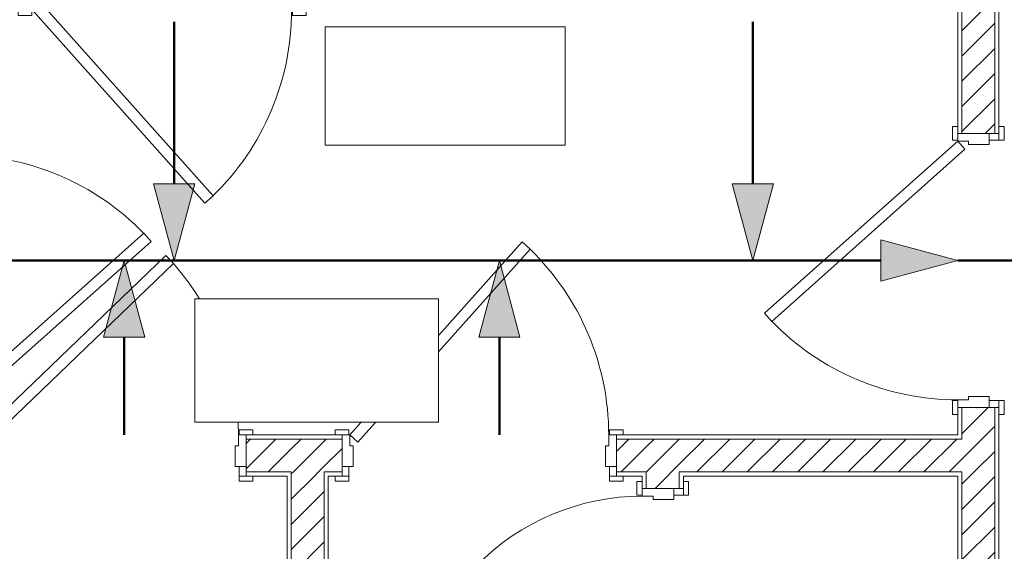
# Model space of a CAD drawing. Extents: x 5465377 to 5465550, y 5925276 to 5925338.
# Tile 17 of 182: x 5465380.93 to 5465384.52, y 5925283.8 to 5925285.74. Entities that reach past the tile are written whole.
import ezdxf

# ---------------------------------------------------------------- set-up
doc = ezdxf.new("R2010")
doc.units = 0
doc.header["$MEASUREMENT"] = 0
doc.header["$XCLIPFRAME"] = 2
doc.linetypes.add('Wipeout_Contour', pattern=[1, 0, -1])
for name, color, linetype in [('___IS WODA ARAMTURA_Nr_pióra__164', 7, 'Continuous'), ('_ARCH_Sciany', 7, 'Continuous'), ('Rysunek_11_31_20_tdc_nowa_norma_pn-en-iso_7010_zastosowanie_33_0', 7, 'Continuous'), ('Rysunek_11_31_21_tdc_nowa_norma_pn-en-iso_7010_zastosowanie_31_0', 7, 'Continuous')]:
    doc.layers.add(name, color=color, linetype=linetype)
for name, color, linetype, lineweight in [('___IS WODA ARAMTURA_Nr_pióra__164_Nr_Pióra__162', 62, 'Continuous', 18), ('___IS WODA ARAMTURA_Nr_pióra__164_Nr_Pióra__163', 62, 'Continuous', 50), ('_ARCH_Sciany_Nr_Pióra__141', 7, 'Continuous', 0), ('_ARCH_Sciany_Nr_Pióra__142', 7, 'Continuous', 18), ('Drzwi ArchiCAD_Nr_Pióra__141', 7, 'Continuous', 0), ('Rysunek_11_31_20_tdc_nowa_norma_pn-en-iso_7010_zastosowanie_33_0_Nr_pióra__1_Nr_Pióra__1', 8, 'Continuous', 18), ('Rysunek_11_31_20_tdc_nowa_norma_pn-en-iso_7010_zastosowanie_33_0_Nr_Pióra__254', 254, 'Continuous', 18), ('Rysunek_11_31_21_tdc_nowa_norma_pn-en-iso_7010_zastosowanie_31_0_Nr_pióra__1_Nr_Pióra__1', 8, 'Continuous', 18), ('Rysunek_11_31_21_tdc_nowa_norma_pn-en-iso_7010_zastosowanie_31_0_Nr_Pióra__254', 254, 'Continuous', 18)]:
    doc.layers.add(name, color=color, linetype=linetype, lineweight=lineweight)
picture_1 = doc.add_image_def('image3.tif', size_in_pixel=(203, 103))
picture_2 = doc.add_image_def('image4.tif', size_in_pixel=(172, 85))
pattern_1 = [(45, (5464021.33072, 5925651.47357), (-0.045961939, 0.045961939), [])]

# ---------------------------------------------------------------- blocks, each defined once
blk = doc.blocks.new('D1 Drzwi proste 12_4', base_point=(5464021.3307, 5925651.4736))
at = {"layer": 'Drzwi ArchiCAD_Nr_Pióra__141', "linetype": 'Continuous'}
for p, q in [((5464021.1746, 5925652.1783), (5464021.1447, 5925652.1516)), ((5464021.8027, 5925651.4736), (5464021.1746, 5925652.1783)), ((5464021.1447, 5925652.1516), (5464021.7729, 5925651.447)), ((5464020.8057, 5925651.4736), (5464020.8057, 5925651.4926)), ((5464020.8057, 5925651.4926), (5464020.8557, 5925651.4926)), ((5464020.8557, 5925651.4926), (5464020.8557, 5925651.4736)), ((5464021.8057, 5925651.4926), (5464021.8557, 5925651.4926)), ((5464021.8057, 5925651.4736), (5464021.8057, 5925651.4926)), ((5464021.8557, 5925651.4926), (5464021.8557, 5925651.4736)), ((5464020.8557, 5925651.4736), (5464020.8057, 5925651.4736)), ((5464020.8307, 5925651.4736), (5464020.8057, 5925651.4736)), ((5464020.8587, 5925651.4736), (5464020.8307, 5925651.4736)), ((5464020.8307, 5925651.4736), (5464020.8307, 5925651.3586)), ((5464020.8307, 5925651.4736), (5464020.8307, 5925651.4586)), ((5464020.8307, 5925651.4586), (5464020.8307, 5925651.3586)), ((5464020.8587, 5925651.4336), (5464020.8587, 5925651.4736)), ((5464021.7729, 5925651.447), (5464021.8027, 5925651.4736)), ((5464021.8307, 5925651.4736), (5464021.8027, 5925651.4736)), ((5464021.8027, 5925651.4736), (5464021.8027, 5925651.4336)), ((5464021.8557, 5925651.4736), (5464021.8057, 5925651.4736)), ((5464021.8307, 5925651.3586), (5464021.8307, 5925651.4736)), ((5464021.8307, 5925651.4736), (5464021.8307, 5925651.4586)), ((5464021.8307, 5925651.4736), (5464021.8557, 5925651.4736)), ((5464021.8307, 5925651.4586), (5464021.8307, 5925651.3586)), ((5464020.8707, 5925651.4336), (5464020.8587, 5925651.4336)), ((5464020.8707, 5925651.3586), (5464020.8707, 5925651.4336)), ((5464021.8027, 5925651.4336), (5464021.7907, 5925651.4336)), ((5464021.7907, 5925651.4336), (5464021.7907, 5925651.3586)), ((5464020.8307, 5925651.3236), (5464020.8307, 5925651.3586)), ((5464020.8307, 5925651.3586), (5464020.8557, 5925651.3586)), ((5464020.8307, 5925651.3586), (5464020.8707, 5925651.3586)), ((5464020.8307, 5925651.3586), (5464020.8307, 5925651.3386)), ((5464020.8557, 5925651.3586), (5464020.8557, 5925651.3236)), ((5464021.7907, 5925651.3586), (5464021.8307, 5925651.3586)), ((5464021.8057, 5925651.3236), (5464021.8057, 5925651.3586)), ((5464021.8057, 5925651.3586), (5464021.8307, 5925651.3586)), ((5464021.8307, 5925651.3586), (5464021.8307, 5925651.3236)), ((5464021.8307, 5925651.3586), (5464021.8307, 5925651.3386)), ((5464020.8057, 5925651.3046), (5464020.8057, 5925651.3236)), ((5464020.8057, 5925651.3236), (5464020.8557, 5925651.3236)), ((5464020.8307, 5925651.3236), (5464020.8057, 5925651.3236)), ((5464020.8307, 5925651.3386), (5464020.8307, 5925651.3236)), ((5464020.8557, 5925651.3236), (5464020.8307, 5925651.3236)), ((5464020.8557, 5925651.3236), (5464020.8557, 5925651.3046)), ((5464021.8307, 5925651.3236), (5464021.8057, 5925651.3236)), ((5464021.8057, 5925651.3236), (5464021.8557, 5925651.3236)), ((5464021.8057, 5925651.3046), (5464021.8057, 5925651.3236)), ((5464021.8307, 5925651.3386), (5464021.8307, 5925651.3236)), ((5464021.8307, 5925651.3236), (5464021.8557, 5925651.3236)), ((5464021.8557, 5925651.3236), (5464021.8557, 5925651.3046)), ((5464020.8557, 5925651.3046), (5464020.8057, 5925651.3046)), ((5464021.8557, 5925651.3046), (5464021.8057, 5925651.3046))]:
    blk.add_line(p, q, dxfattribs=at)
blk.add_arc((5464021.8027, 5925651.4736), 0.944, 134.1417, 180, dxfattribs=at)
blk = doc.blocks.new('D1 Drzwi proste 12_5', base_point=(5464021.3307, 5925651.4736))
at = {"layer": 'Drzwi ArchiCAD_Nr_Pióra__141', "linetype": 'Continuous'}
for p, q in [((5464021.1228, 5925652.1284), (5464021.095, 5925652.0996)), ((5464021.095, 5925652.0996), (5464021.775, 5925651.4448)), ((5464021.8027, 5925651.4736), (5464021.1228, 5925652.1284)), ((5464020.8057, 5925651.4736), (5464020.8057, 5925651.4926)), ((5464020.8057, 5925651.4926), (5464020.8557, 5925651.4926)), ((5464020.8557, 5925651.4926), (5464020.8557, 5925651.4736)), ((5464021.8057, 5925651.4926), (5464021.8557, 5925651.4926)), ((5464021.8057, 5925651.4736), (5464021.8057, 5925651.4926)), ((5464021.8557, 5925651.4926), (5464021.8557, 5925651.4736)), ((5464020.8557, 5925651.4736), (5464020.8057, 5925651.4736)), ((5464020.8307, 5925651.4736), (5464020.8057, 5925651.4736)), ((5464020.8587, 5925651.4736), (5464020.8307, 5925651.4736)), ((5464020.8307, 5925651.4736), (5464020.8307, 5925651.3586)), ((5464020.8307, 5925651.4736), (5464020.8307, 5925651.4586)), ((5464020.8307, 5925651.4586), (5464020.8307, 5925651.3586)), ((5464020.8587, 5925651.4336), (5464020.8587, 5925651.4736)), ((5464021.775, 5925651.4448), (5464021.8027, 5925651.4736)), ((5464021.8307, 5925651.4736), (5464021.8027, 5925651.4736)), ((5464021.8027, 5925651.4736), (5464021.8027, 5925651.4336)), ((5464021.8557, 5925651.4736), (5464021.8057, 5925651.4736)), ((5464021.8307, 5925651.3586), (5464021.8307, 5925651.4736)), ((5464021.8307, 5925651.4736), (5464021.8307, 5925651.4586)), ((5464021.8307, 5925651.4736), (5464021.8557, 5925651.4736)), ((5464021.8307, 5925651.4586), (5464021.8307, 5925651.3586)), ((5464020.8707, 5925651.4336), (5464020.8587, 5925651.4336)), ((5464020.8707, 5925651.3586), (5464020.8707, 5925651.4336)), ((5464021.8027, 5925651.4336), (5464021.7907, 5925651.4336)), ((5464021.7907, 5925651.4336), (5464021.7907, 5925651.3586)), ((5464020.8307, 5925651.3236), (5464020.8307, 5925651.3586)), ((5464020.8307, 5925651.3586), (5464020.8557, 5925651.3586)), ((5464020.8307, 5925651.3586), (5464020.8707, 5925651.3586)), ((5464020.8307, 5925651.3586), (5464020.8307, 5925651.3386)), ((5464020.8557, 5925651.3586), (5464020.8557, 5925651.3236)), ((5464021.7907, 5925651.3586), (5464021.8307, 5925651.3586)), ((5464021.8057, 5925651.3236), (5464021.8057, 5925651.3586)), ((5464021.8057, 5925651.3586), (5464021.8307, 5925651.3586)), ((5464021.8307, 5925651.3586), (5464021.8307, 5925651.3236)), ((5464021.8307, 5925651.3586), (5464021.8307, 5925651.3386)), ((5464020.8057, 5925651.3046), (5464020.8057, 5925651.3236)), ((5464020.8057, 5925651.3236), (5464020.8557, 5925651.3236)), ((5464020.8307, 5925651.3236), (5464020.8057, 5925651.3236)), ((5464020.8307, 5925651.3386), (5464020.8307, 5925651.3236)), ((5464020.8557, 5925651.3236), (5464020.8307, 5925651.3236)), ((5464020.8557, 5925651.3236), (5464020.8557, 5925651.3046)), ((5464021.8307, 5925651.3236), (5464021.8057, 5925651.3236)), ((5464021.8057, 5925651.3236), (5464021.8557, 5925651.3236)), ((5464021.8057, 5925651.3046), (5464021.8057, 5925651.3236)), ((5464021.8307, 5925651.3386), (5464021.8307, 5925651.3236)), ((5464021.8307, 5925651.3236), (5464021.8557, 5925651.3236)), ((5464021.8557, 5925651.3236), (5464021.8557, 5925651.3046)), ((5464020.8557, 5925651.3046), (5464020.8057, 5925651.3046)), ((5464021.8557, 5925651.3046), (5464021.8057, 5925651.3046))]:
    blk.add_line(p, q, dxfattribs=at)
blk.add_arc((5464021.8027, 5925651.4736), 0.944, 138.5068, 180, dxfattribs=at)
blk = doc.blocks.new('Ściana_438', base_point=(5465384.5041, 5925284.2253))
at = {"layer": '_ARCH_Sciany_Nr_Pióra__141', "linetype": 'Continuous'}
h = blk.add_hatch(dxfattribs=at)
h.set_pattern_fill('cegła_zwykła', color=256, style=0, pattern_type=2)
h.set_pattern_definition(pattern_1)
h.paths.add_polyline_path([(5465381.76, 5925284.0903), (5465381.925, 5925284.0903), (5465381.925, 5925284.2103), (5465381.76, 5925284.2103), (5465381.76, 5925284.1103)], flags=0)
h = blk.add_hatch(dxfattribs=at)
h.set_pattern_fill('cegła_zwykła', color=256, style=0, pattern_type=2)
h.set_pattern_definition(pattern_1)
h.paths.add_polyline_path([(5465381.925, 5925284.0903), (5465382.045, 5925284.0903), (5465382.045, 5925284.2103), (5465381.925, 5925284.2103)], flags=0)
h = blk.add_hatch(dxfattribs=at)
h.set_pattern_fill('cegła_zwykła', color=256, style=0, pattern_type=2)
h.set_pattern_definition(pattern_1)
h.paths.add_polyline_path([(5465382.11, 5925284.2103), (5465382.045, 5925284.2103), (5465382.045, 5925284.0903), (5465382.11, 5925284.0903), (5465382.11, 5925284.1103)], flags=0)
h = blk.add_hatch(dxfattribs=at)
h.set_pattern_fill('cegła_zwykła', color=256, style=0, pattern_type=2)
h.set_pattern_definition(pattern_1)
h.paths.add_polyline_path([(5465383.11, 5925284.2103), (5465383.11, 5925284.1103), (5465383.11, 5925284.0903), (5465383.2191, 5925284.0903), (5465383.2191, 5925284.2103)], flags=0)
h = blk.add_hatch(dxfattribs=at)
h.set_pattern_fill('cegła_zwykła', color=256, style=0, pattern_type=2)
h.set_pattern_definition(pattern_1)
h.paths.add_polyline_path([(5465383.2191, 5925284.0903), (5465383.3391, 5925284.0903), (5465383.3391, 5925284.2103), (5465383.2191, 5925284.2103)], flags=0)
h = blk.add_hatch(dxfattribs=at)
h.set_pattern_fill('cegła_zwykła', color=256, style=0, pattern_type=2)
h.set_pattern_definition(pattern_1)
h.paths.add_polyline_path([(5465383.3391, 5925284.0903), (5465384.3541, 5925284.0903), (5465384.3541, 5925284.2103), (5465383.3391, 5925284.2103)], flags=0)
h = blk.add_hatch(dxfattribs=at)
h.set_pattern_fill('cegła_zwykła', color=256, style=0, pattern_type=2)
h.set_pattern_definition(pattern_1)
h.paths.add_polyline_path([(5465381.925, 5925284.0753), (5465382.045, 5925284.0753), (5465382.045, 5925284.0903), (5465381.925, 5925284.0903)], flags=0)
h = blk.add_hatch(dxfattribs=at)
h.set_pattern_fill('cegła_zwykła', color=256, style=0, pattern_type=2)
h.set_pattern_definition(pattern_1)
h.paths.add_polyline_path([(5465383.2191, 5925284.0753), (5465383.3391, 5925284.0753), (5465383.3391, 5925284.0903), (5465383.2191, 5925284.0903)], flags=0)
for p, q in [((5465381.76, 5925284.2253), (5465381.785, 5925284.2253)), ((5465381.76, 5925284.2253), (5465381.76, 5925284.2103)), ((5465382.11, 5925284.2253), (5465381.76, 5925284.2253)), ((5465382.11, 5925284.2253), (5465382.085, 5925284.2253)), ((5465382.11, 5925284.2253), (5465382.11, 5925284.2103)), ((5465383.11, 5925284.2253), (5465383.135, 5925284.2253)), ((5465383.11, 5925284.2253), (5465383.11, 5925284.2103)), ((5465384.3541, 5925284.2253), (5465383.11, 5925284.2253)), ((5465381.76, 5925284.2103), (5465381.76, 5925284.1103)), ((5465382.11, 5925284.2103), (5465382.11, 5925284.1103)), ((5465383.11, 5925284.2103), (5465383.11, 5925284.1103)), ((5465381.76, 5925284.1103), (5465381.76, 5925284.0903)), ((5465382.11, 5925284.1103), (5465382.11, 5925284.0903)), ((5465383.11, 5925284.1103), (5465383.11, 5925284.0903)), ((5465381.76, 5925284.0903), (5465381.76, 5925284.0753)), ((5465381.76, 5925284.0753), (5465381.785, 5925284.0753)), ((5465381.76, 5925284.0753), (5465381.91, 5925284.0753)), ((5465382.06, 5925284.0753), (5465382.11, 5925284.0753)), ((5465382.11, 5925284.0753), (5465382.085, 5925284.0753)), ((5465382.11, 5925284.0903), (5465382.11, 5925284.0753)), ((5465383.11, 5925284.0903), (5465383.11, 5925284.0753)), ((5465383.11, 5925284.0753), (5465383.135, 5925284.0753)), ((5465383.11, 5925284.0753), (5465383.2041, 5925284.0753)), ((5465383.3541, 5925284.0753), (5465384.3541, 5925284.0753))]:
    blk.add_line(p, q, dxfattribs=at)
at = {"layer": '_ARCH_Sciany_Nr_Pióra__142', "linetype": 'Continuous'}
for p, q in [((5465381.925, 5925284.2103), (5465381.76, 5925284.2103)), ((5465382.045, 5925284.2103), (5465381.925, 5925284.2103)), ((5465382.11, 5925284.2103), (5465382.045, 5925284.2103)), ((5465383.2191, 5925284.2103), (5465383.11, 5925284.2103)), ((5465383.3391, 5925284.2103), (5465383.2191, 5925284.2103)), ((5465384.3541, 5925284.2103), (5465383.3391, 5925284.2103)), ((5465381.76, 5925284.0903), (5465381.925, 5925284.0903)), ((5465381.925, 5925284.0903), (5465381.925, 5925284.0753)), ((5465382.045, 5925284.0753), (5465382.045, 5925284.0903)), ((5465382.045, 5925284.0903), (5465382.11, 5925284.0903)), ((5465383.11, 5925284.0903), (5465383.2191, 5925284.0903)), ((5465383.2191, 5925284.0903), (5465383.2191, 5925284.0753)), ((5465383.3391, 5925284.0753), (5465383.3391, 5925284.0903)), ((5465383.3391, 5925284.0903), (5465384.3541, 5925284.0903))]:
    blk.add_line(p, q, dxfattribs=at)
at = {"layer": 'Drzwi ArchiCAD_Nr_Pióra__141', "linetype": 'Continuous', "xscale": -1}
for name, p in [('D1 Drzwi proste 12_4', (5465382.61, 5925284.2253)), ('D1 Drzwi proste 12_5', (5465381.26, 5925284.2253))]:
    blk.add_blockref(name, p, dxfattribs=at)
blk = doc.blocks.new('D1 Drzwi proste 12_6', base_point=(5464021.3307, 5925651.4736))
at = {"layer": 'Drzwi ArchiCAD_Nr_Pióra__141', "linetype": 'Continuous'}
for p, q in [((5464021.1746, 5925652.1783), (5464021.1447, 5925652.1516)), ((5464021.8027, 5925651.4736), (5464021.1746, 5925652.1783)), ((5464021.1447, 5925652.1516), (5464021.7729, 5925651.447)), ((5464020.8057, 5925651.4736), (5464020.8057, 5925651.4926)), ((5464020.8057, 5925651.4926), (5464020.8557, 5925651.4926)), ((5464020.8557, 5925651.4926), (5464020.8557, 5925651.4736)), ((5464021.8057, 5925651.4926), (5464021.8557, 5925651.4926)), ((5464021.8057, 5925651.4736), (5464021.8057, 5925651.4926)), ((5464021.8557, 5925651.4926), (5464021.8557, 5925651.4736)), ((5464020.8557, 5925651.4736), (5464020.8057, 5925651.4736)), ((5464020.8307, 5925651.4736), (5464020.8057, 5925651.4736)), ((5464020.8587, 5925651.4736), (5464020.8307, 5925651.4736)), ((5464020.8307, 5925651.4736), (5464020.8307, 5925651.3586)), ((5464020.8307, 5925651.4736), (5464020.8307, 5925651.4586)), ((5464020.8307, 5925651.4586), (5464020.8307, 5925651.3586)), ((5464020.8587, 5925651.4336), (5464020.8587, 5925651.4736)), ((5464021.7729, 5925651.447), (5464021.8027, 5925651.4736)), ((5464021.8307, 5925651.4736), (5464021.8027, 5925651.4736)), ((5464021.8027, 5925651.4736), (5464021.8027, 5925651.4336)), ((5464021.8557, 5925651.4736), (5464021.8057, 5925651.4736)), ((5464021.8307, 5925651.3586), (5464021.8307, 5925651.4736)), ((5464021.8307, 5925651.4736), (5464021.8307, 5925651.4586)), ((5464021.8307, 5925651.4736), (5464021.8557, 5925651.4736)), ((5464021.8307, 5925651.4586), (5464021.8307, 5925651.3586)), ((5464020.8707, 5925651.4336), (5464020.8587, 5925651.4336)), ((5464020.8707, 5925651.3586), (5464020.8707, 5925651.4336)), ((5464021.8027, 5925651.4336), (5464021.7907, 5925651.4336)), ((5464021.7907, 5925651.4336), (5464021.7907, 5925651.3586)), ((5464020.8307, 5925651.3236), (5464020.8307, 5925651.3586)), ((5464020.8307, 5925651.3586), (5464020.8557, 5925651.3586)), ((5464020.8307, 5925651.3586), (5464020.8707, 5925651.3586)), ((5464020.8307, 5925651.3586), (5464020.8307, 5925651.3386)), ((5464020.8557, 5925651.3586), (5464020.8557, 5925651.3236)), ((5464021.7907, 5925651.3586), (5464021.8307, 5925651.3586)), ((5464021.8057, 5925651.3236), (5464021.8057, 5925651.3586)), ((5464021.8057, 5925651.3586), (5464021.8307, 5925651.3586)), ((5464021.8307, 5925651.3586), (5464021.8307, 5925651.3236)), ((5464021.8307, 5925651.3586), (5464021.8307, 5925651.3386)), ((5464020.8057, 5925651.3046), (5464020.8057, 5925651.3236)), ((5464020.8057, 5925651.3236), (5464020.8557, 5925651.3236)), ((5464020.8307, 5925651.3236), (5464020.8057, 5925651.3236)), ((5464020.8307, 5925651.3386), (5464020.8307, 5925651.3236)), ((5464020.8557, 5925651.3236), (5464020.8307, 5925651.3236)), ((5464020.8557, 5925651.3236), (5464020.8557, 5925651.3046)), ((5464021.8307, 5925651.3236), (5464021.8057, 5925651.3236)), ((5464021.8057, 5925651.3236), (5464021.8557, 5925651.3236)), ((5464021.8057, 5925651.3046), (5464021.8057, 5925651.3236)), ((5464021.8307, 5925651.3386), (5464021.8307, 5925651.3236)), ((5464021.8307, 5925651.3236), (5464021.8557, 5925651.3236)), ((5464021.8557, 5925651.3236), (5464021.8557, 5925651.3046)), ((5464020.8557, 5925651.3046), (5464020.8057, 5925651.3046)), ((5464021.8557, 5925651.3046), (5464021.8057, 5925651.3046))]:
    blk.add_line(p, q, dxfattribs=at)
blk.add_arc((5464021.8027, 5925651.4736), 0.944, 134.1417, 180, dxfattribs=at)
blk = doc.blocks.new('Ściana_440', base_point=(5465384.5041, 5925285.9253))
at = {"layer": '_ARCH_Sciany_Nr_Pióra__141', "linetype": 'Continuous'}
h = blk.add_hatch(dxfattribs=at)
h.set_pattern_fill('cegła_zwykła', color=256, style=0, pattern_type=2)
h.set_pattern_definition(pattern_1)
h.paths.add_polyline_path([(5465384.3691, 5925285.7753), (5465384.3691, 5925285.3253), (5465384.4691, 5925285.3253), (5465384.4891, 5925285.3253), (5465384.4891, 5925285.7753)], flags=0)
h = blk.add_hatch(dxfattribs=at)
h.set_pattern_fill('cegła_zwykła', color=256, style=0, pattern_type=2)
h.set_pattern_definition(pattern_1)
h.paths.add_polyline_path([(5465384.3691, 5925284.2103), (5465384.4891, 5925284.2103), (5465384.4891, 5925284.3253), (5465384.4691, 5925284.3253), (5465384.3691, 5925284.3253)], flags=0)
h = blk.add_hatch(dxfattribs=at)
h.set_pattern_fill('cegła_zwykła', color=256, style=0, pattern_type=2)
h.set_pattern_definition(pattern_1)
h.paths.add_polyline_path([(5465384.3541, 5925284.2103), (5465384.3541, 5925284.0903), (5465384.3691, 5925284.0903), (5465384.3691, 5925284.2103)], flags=0)
h = blk.add_hatch(dxfattribs=at)
h.set_pattern_fill('cegła_zwykła', color=256, style=0, pattern_type=2)
h.set_pattern_definition(pattern_1)
h.paths.add_polyline_path([(5465384.3691, 5925284.2103), (5465384.3691, 5925284.0903), (5465384.4891, 5925284.0903), (5465384.4891, 5925284.2103)], flags=0)
h = blk.add_hatch(dxfattribs=at)
h.set_pattern_fill('cegła_zwykła', color=256, style=0, pattern_type=2)
h.set_pattern_definition(pattern_1)
h.paths.add_polyline_path([(5465384.3691, 5925284.0903), (5465384.3691, 5925282.2753), (5465384.4891, 5925282.2753), (5465384.4891, 5925284.0903)], flags=0)
for p, q in [((5465384.3541, 5925285.7753), (5465384.3541, 5925285.3253)), ((5465384.5041, 5925285.3253), (5465384.5041, 5925285.7753)), ((5465384.3541, 5925285.3253), (5465384.3541, 5925285.3503)), ((5465384.3541, 5925285.3253), (5465384.3691, 5925285.3253)), ((5465384.3691, 5925285.3253), (5465384.4691, 5925285.3253)), ((5465384.4691, 5925285.3253), (5465384.4891, 5925285.3253)), ((5465384.4891, 5925285.3253), (5465384.5041, 5925285.3253)), ((5465384.5041, 5925285.3253), (5465384.5041, 5925285.3503)), ((5465384.3541, 5925284.3253), (5465384.3541, 5925284.3003)), ((5465384.3541, 5925284.3253), (5465384.3691, 5925284.3253)), ((5465384.3541, 5925284.3253), (5465384.3541, 5925284.2253)), ((5465384.3691, 5925284.3253), (5465384.4691, 5925284.3253)), ((5465384.4691, 5925284.3253), (5465384.4891, 5925284.3253)), ((5465384.4891, 5925284.3253), (5465384.5041, 5925284.3253)), ((5465384.5041, 5925284.3253), (5465384.5041, 5925284.3003)), ((5465384.5041, 5925282.2753), (5465384.5041, 5925284.3253)), ((5465384.3541, 5925284.0753), (5465384.3541, 5925282.2753))]:
    blk.add_line(p, q, dxfattribs=at)
at = {"layer": '_ARCH_Sciany_Nr_Pióra__142', "linetype": 'Continuous'}
for p, q in [((5465384.3691, 5925285.7753), (5465384.3691, 5925285.3253)), ((5465384.4891, 5925285.3253), (5465384.4891, 5925285.7753)), ((5465384.3691, 5925284.3253), (5465384.3691, 5925284.2103)), ((5465384.4891, 5925284.2103), (5465384.4891, 5925284.3253)), ((5465384.3691, 5925284.2103), (5465384.3541, 5925284.2103)), ((5465384.4891, 5925284.0903), (5465384.4891, 5925284.2103)), ((5465384.3541, 5925284.0903), (5465384.3691, 5925284.0903)), ((5465384.3691, 5925284.0903), (5465384.3691, 5925282.2753)), ((5465384.4891, 5925282.2753), (5465384.4891, 5925284.0903))]:
    blk.add_line(p, q, dxfattribs=at)
at = {"layer": 'Drzwi ArchiCAD_Nr_Pióra__141', "linetype": 'Continuous', "rotation": 90.00000000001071}
blk.add_blockref('D1 Drzwi proste 12_6', (5465384.3541, 5925284.8253), dxfattribs=at)
blk = doc.blocks.new('Ściana_441', base_point=(5465381.91, 5925284.2253))
at = {"layer": '_ARCH_Sciany_Nr_Pióra__141', "linetype": 'Continuous'}
h = blk.add_hatch(dxfattribs=at)
h.set_pattern_fill('cegła_zwykła', color=256, style=0, pattern_type=2)
h.set_pattern_definition(pattern_1)
h.paths.add_polyline_path([(5465381.925, 5925284.0753), (5465381.925, 5925282.2753), (5465382.045, 5925282.2753), (5465382.045, 5925284.0753)], flags=0)
for p, q in [((5465381.91, 5925284.0753), (5465381.91, 5925282.2753)), ((5465382.06, 5925282.2753), (5465382.06, 5925284.0753))]:
    blk.add_line(p, q, dxfattribs=at)
at = {"layer": '_ARCH_Sciany_Nr_Pióra__142', "linetype": 'Continuous'}
for p, q in [((5465381.925, 5925284.0753), (5465381.925, 5925282.2753)), ((5465382.045, 5925282.2753), (5465382.045, 5925284.0753))]:
    blk.add_line(p, q, dxfattribs=at)
blk = doc.blocks.new('D1 Drzwi proste 12_8', base_point=(5464021.3307, 5925651.4736))
at = {"layer": 'Drzwi ArchiCAD_Nr_Pióra__141', "linetype": 'Continuous'}
for p, q in [((5464021.1746, 5925652.1783), (5464021.1447, 5925652.1516)), ((5464021.8027, 5925651.4736), (5464021.1746, 5925652.1783)), ((5464021.1447, 5925652.1516), (5464021.7729, 5925651.447)), ((5464020.8057, 5925651.4736), (5464020.8057, 5925651.4926)), ((5464020.8057, 5925651.4926), (5464020.8557, 5925651.4926)), ((5464020.8557, 5925651.4926), (5464020.8557, 5925651.4736)), ((5464021.8057, 5925651.4926), (5464021.8557, 5925651.4926)), ((5464021.8057, 5925651.4736), (5464021.8057, 5925651.4926)), ((5464021.8557, 5925651.4926), (5464021.8557, 5925651.4736)), ((5464020.8557, 5925651.4736), (5464020.8057, 5925651.4736)), ((5464020.8307, 5925651.4736), (5464020.8057, 5925651.4736)), ((5464020.8587, 5925651.4736), (5464020.8307, 5925651.4736)), ((5464020.8307, 5925651.4736), (5464020.8307, 5925651.3586)), ((5464020.8307, 5925651.4736), (5464020.8307, 5925651.4586)), ((5464020.8307, 5925651.4586), (5464020.8307, 5925651.3586)), ((5464020.8587, 5925651.4336), (5464020.8587, 5925651.4736)), ((5464021.7729, 5925651.447), (5464021.8027, 5925651.4736)), ((5464021.8307, 5925651.4736), (5464021.8027, 5925651.4736)), ((5464021.8027, 5925651.4736), (5464021.8027, 5925651.4336)), ((5464021.8557, 5925651.4736), (5464021.8057, 5925651.4736)), ((5464021.8307, 5925651.3586), (5464021.8307, 5925651.4736)), ((5464021.8307, 5925651.4736), (5464021.8307, 5925651.4586)), ((5464021.8307, 5925651.4736), (5464021.8557, 5925651.4736)), ((5464021.8307, 5925651.4586), (5464021.8307, 5925651.3586)), ((5464020.8707, 5925651.4336), (5464020.8587, 5925651.4336)), ((5464020.8707, 5925651.3586), (5464020.8707, 5925651.4336)), ((5464021.8027, 5925651.4336), (5464021.7907, 5925651.4336)), ((5464021.7907, 5925651.4336), (5464021.7907, 5925651.3586)), ((5464020.8307, 5925651.3236), (5464020.8307, 5925651.3586)), ((5464020.8307, 5925651.3586), (5464020.8557, 5925651.3586)), ((5464020.8307, 5925651.3586), (5464020.8707, 5925651.3586)), ((5464020.8307, 5925651.3586), (5464020.8307, 5925651.3386)), ((5464020.8557, 5925651.3586), (5464020.8557, 5925651.3236)), ((5464021.7907, 5925651.3586), (5464021.8307, 5925651.3586)), ((5464021.8057, 5925651.3236), (5464021.8057, 5925651.3586)), ((5464021.8057, 5925651.3586), (5464021.8307, 5925651.3586)), ((5464021.8307, 5925651.3586), (5464021.8307, 5925651.3236)), ((5464021.8307, 5925651.3586), (5464021.8307, 5925651.3386)), ((5464020.8057, 5925651.3046), (5464020.8057, 5925651.3236)), ((5464020.8057, 5925651.3236), (5464020.8557, 5925651.3236)), ((5464020.8307, 5925651.3236), (5464020.8057, 5925651.3236)), ((5464020.8307, 5925651.3386), (5464020.8307, 5925651.3236)), ((5464020.8557, 5925651.3236), (5464020.8307, 5925651.3236)), ((5464020.8557, 5925651.3236), (5464020.8557, 5925651.3046)), ((5464021.8307, 5925651.3236), (5464021.8057, 5925651.3236)), ((5464021.8057, 5925651.3236), (5464021.8557, 5925651.3236)), ((5464021.8057, 5925651.3046), (5464021.8057, 5925651.3236)), ((5464021.8307, 5925651.3386), (5464021.8307, 5925651.3236)), ((5464021.8307, 5925651.3236), (5464021.8557, 5925651.3236)), ((5464021.8557, 5925651.3236), (5464021.8557, 5925651.3046)), ((5464020.8557, 5925651.3046), (5464020.8057, 5925651.3046)), ((5464021.8557, 5925651.3046), (5464021.8057, 5925651.3046))]:
    blk.add_line(p, q, dxfattribs=at)
blk.add_arc((5464021.8027, 5925651.4736), 0.944, 134.1417, 180, dxfattribs=at)
blk = doc.blocks.new('Ściana_442', base_point=(5465380.56, 5925285.9253))
at = {"layer": 'Drzwi ArchiCAD_Nr_Pióra__141', "linetype": 'Continuous', "rotation": 270.0000000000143}
blk.add_blockref('D1 Drzwi proste 12_8', (5465380.71, 5925284.7753), dxfattribs=at)
blk = doc.blocks.new('D1 Drzwi proste 12_9', base_point=(5464021.3307, 5925651.4736))
at = {"layer": 'Drzwi ArchiCAD_Nr_Pióra__141', "linetype": 'Continuous'}
for p, q in [((5464021.1911, 5925652.1036), (5464021.1613, 5925652.077)), ((5464021.7527, 5925651.4736), (5464021.1911, 5925652.1036)), ((5464021.1613, 5925652.077), (5464021.7229, 5925651.447)), ((5464020.8557, 5925651.4736), (5464020.8557, 5925651.4926)), ((5464020.8557, 5925651.4926), (5464020.9057, 5925651.4926)), ((5464020.9057, 5925651.4926), (5464020.9057, 5925651.4736)), ((5464021.7557, 5925651.4926), (5464021.8057, 5925651.4926)), ((5464021.7557, 5925651.4736), (5464021.7557, 5925651.4926)), ((5464021.8057, 5925651.4926), (5464021.8057, 5925651.4736)), ((5464020.9057, 5925651.4736), (5464020.8557, 5925651.4736)), ((5464020.8807, 5925651.4736), (5464020.8557, 5925651.4736)), ((5464020.9087, 5925651.4736), (5464020.8807, 5925651.4736)), ((5464020.8807, 5925651.4736), (5464020.8807, 5925651.3586)), ((5464020.8807, 5925651.4736), (5464020.8807, 5925651.4586)), ((5464020.8807, 5925651.4586), (5464020.8807, 5925651.3586)), ((5464020.9087, 5925651.4336), (5464020.9087, 5925651.4736)), ((5464021.7229, 5925651.447), (5464021.7527, 5925651.4736)), ((5464021.7807, 5925651.4736), (5464021.7527, 5925651.4736)), ((5464021.7527, 5925651.4736), (5464021.7527, 5925651.4336)), ((5464021.8057, 5925651.4736), (5464021.7557, 5925651.4736)), ((5464021.7807, 5925651.3586), (5464021.7807, 5925651.4736)), ((5464021.7807, 5925651.4736), (5464021.7807, 5925651.4586)), ((5464021.7807, 5925651.4736), (5464021.8057, 5925651.4736)), ((5464021.7807, 5925651.4586), (5464021.7807, 5925651.3586)), ((5464020.9207, 5925651.4336), (5464020.9087, 5925651.4336)), ((5464020.9207, 5925651.3586), (5464020.9207, 5925651.4336)), ((5464021.7527, 5925651.4336), (5464021.7407, 5925651.4336)), ((5464021.7407, 5925651.4336), (5464021.7407, 5925651.3586)), ((5464020.8807, 5925651.3236), (5464020.8807, 5925651.3586)), ((5464020.8807, 5925651.3586), (5464020.9057, 5925651.3586)), ((5464020.8807, 5925651.3586), (5464020.9207, 5925651.3586)), ((5464020.8807, 5925651.3586), (5464020.8807, 5925651.3386)), ((5464020.9057, 5925651.3586), (5464020.9057, 5925651.3236)), ((5464021.7407, 5925651.3586), (5464021.7807, 5925651.3586)), ((5464021.7557, 5925651.3236), (5464021.7557, 5925651.3586)), ((5464021.7557, 5925651.3586), (5464021.7807, 5925651.3586)), ((5464021.7807, 5925651.3586), (5464021.7807, 5925651.3236)), ((5464021.7807, 5925651.3586), (5464021.7807, 5925651.3386)), ((5464020.8557, 5925651.3046), (5464020.8557, 5925651.3236)), ((5464020.8557, 5925651.3236), (5464020.9057, 5925651.3236)), ((5464020.8807, 5925651.3236), (5464020.8557, 5925651.3236)), ((5464020.8807, 5925651.3386), (5464020.8807, 5925651.3236)), ((5464020.9057, 5925651.3236), (5464020.8807, 5925651.3236)), ((5464020.9057, 5925651.3236), (5464020.9057, 5925651.3046)), ((5464021.7807, 5925651.3236), (5464021.7557, 5925651.3236)), ((5464021.7557, 5925651.3236), (5464021.8057, 5925651.3236)), ((5464021.7557, 5925651.3046), (5464021.7557, 5925651.3236)), ((5464021.7807, 5925651.3386), (5464021.7807, 5925651.3236)), ((5464021.7807, 5925651.3236), (5464021.8057, 5925651.3236)), ((5464021.8057, 5925651.3236), (5464021.8057, 5925651.3046)), ((5464020.9057, 5925651.3046), (5464020.8557, 5925651.3046)), ((5464021.8057, 5925651.3046), (5464021.7557, 5925651.3046))]:
    blk.add_line(p, q, dxfattribs=at)
blk.add_arc((5464021.7527, 5925651.4736), 0.844, 134.4297, 180, dxfattribs=at)
blk = doc.blocks.new('Ściana_451', base_point=(5465383.3541, 5925282.2753))
at = {"layer": '_ARCH_Sciany_Nr_Pióra__141', "linetype": 'Continuous'}
h = blk.add_hatch(dxfattribs=at)
h.set_pattern_fill('cegła_zwykła', color=256, style=0, pattern_type=2)
h.set_pattern_definition(pattern_1)
h.paths.add_polyline_path([(5465383.2191, 5925284.0753), (5465383.2191, 5925284.0299), (5465383.3191, 5925284.0299), (5465383.3391, 5925284.0299), (5465383.3391, 5925284.0753)], flags=0)
h = blk.add_hatch(dxfattribs=at)
h.set_pattern_fill('cegła_zwykła', color=256, style=0, pattern_type=2)
h.set_pattern_definition(pattern_1)
h.paths.add_polyline_path([(5465383.2191, 5925282.2753), (5465383.3391, 5925282.2753), (5465383.3391, 5925283.1299), (5465383.3191, 5925283.1299), (5465383.2191, 5925283.1299)], flags=0)
for p, q in [((5465383.2041, 5925284.0753), (5465383.2041, 5925284.0299)), ((5465383.3541, 5925284.0299), (5465383.3541, 5925284.0753)), ((5465383.2041, 5925284.0299), (5465383.2041, 5925284.0549)), ((5465383.3541, 5925284.0299), (5465383.3541, 5925284.0549)), ((5465383.2041, 5925284.0299), (5465383.2191, 5925284.0299)), ((5465383.2191, 5925284.0299), (5465383.3191, 5925284.0299)), ((5465383.3191, 5925284.0299), (5465383.3391, 5925284.0299)), ((5465383.3391, 5925284.0299), (5465383.3541, 5925284.0299)), ((5465383.2041, 5925283.1299), (5465383.2041, 5925283.1049)), ((5465383.2041, 5925283.1299), (5465383.2191, 5925283.1299)), ((5465383.2041, 5925283.1299), (5465383.2041, 5925282.2753)), ((5465383.2191, 5925283.1299), (5465383.3191, 5925283.1299)), ((5465383.3191, 5925283.1299), (5465383.3391, 5925283.1299)), ((5465383.3391, 5925283.1299), (5465383.3541, 5925283.1299)), ((5465383.3541, 5925283.1299), (5465383.3541, 5925283.1049)), ((5465383.3541, 5925282.2753), (5465383.3541, 5925283.1299))]:
    blk.add_line(p, q, dxfattribs=at)
at = {"layer": '_ARCH_Sciany_Nr_Pióra__142', "linetype": 'Continuous'}
for p, q in [((5465383.2191, 5925284.0753), (5465383.2191, 5925284.0299)), ((5465383.3391, 5925284.0299), (5465383.3391, 5925284.0753)), ((5465383.2191, 5925283.1299), (5465383.2191, 5925282.2753)), ((5465383.3391, 5925282.2753), (5465383.3391, 5925283.1299))]:
    blk.add_line(p, q, dxfattribs=at)
at = {"layer": 'Drzwi ArchiCAD_Nr_Pióra__141', "linetype": 'Continuous', "xscale": -1, "rotation": 90}
blk.add_blockref('D1 Drzwi proste 12_9', (5465383.2041, 5925283.5799), dxfattribs=at)
blk = doc.blocks.new('D1 Drzwi proste 12_10', base_point=(5464021.3307, 5925651.4736))
at = {"layer": 'Drzwi ArchiCAD_Nr_Pióra__141', "linetype": 'Continuous'}
for p, q in [((5464021.1746, 5925652.1783), (5464021.1447, 5925652.1516)), ((5464021.8027, 5925651.4736), (5464021.1746, 5925652.1783)), ((5464021.1447, 5925652.1516), (5464021.7729, 5925651.447)), ((5464020.8057, 5925651.4736), (5464020.8057, 5925651.4926)), ((5464020.8057, 5925651.4926), (5464020.8557, 5925651.4926)), ((5464020.8557, 5925651.4926), (5464020.8557, 5925651.4736)), ((5464021.8057, 5925651.4926), (5464021.8557, 5925651.4926)), ((5464021.8057, 5925651.4736), (5464021.8057, 5925651.4926)), ((5464021.8557, 5925651.4926), (5464021.8557, 5925651.4736)), ((5464020.8557, 5925651.4736), (5464020.8057, 5925651.4736)), ((5464020.8307, 5925651.4736), (5464020.8057, 5925651.4736)), ((5464020.8587, 5925651.4736), (5464020.8307, 5925651.4736)), ((5464020.8307, 5925651.4736), (5464020.8307, 5925651.3586)), ((5464020.8307, 5925651.4736), (5464020.8307, 5925651.4586)), ((5464020.8307, 5925651.4586), (5464020.8307, 5925651.3586)), ((5464020.8587, 5925651.4336), (5464020.8587, 5925651.4736)), ((5464021.7729, 5925651.447), (5464021.8027, 5925651.4736)), ((5464021.8307, 5925651.4736), (5464021.8027, 5925651.4736)), ((5464021.8027, 5925651.4736), (5464021.8027, 5925651.4336)), ((5464021.8557, 5925651.4736), (5464021.8057, 5925651.4736)), ((5464021.8307, 5925651.3586), (5464021.8307, 5925651.4736)), ((5464021.8307, 5925651.4736), (5464021.8307, 5925651.4586)), ((5464021.8307, 5925651.4736), (5464021.8557, 5925651.4736)), ((5464021.8307, 5925651.4586), (5464021.8307, 5925651.3586)), ((5464020.8707, 5925651.4336), (5464020.8587, 5925651.4336)), ((5464020.8707, 5925651.3586), (5464020.8707, 5925651.4336)), ((5464021.8027, 5925651.4336), (5464021.7907, 5925651.4336)), ((5464021.7907, 5925651.4336), (5464021.7907, 5925651.3586)), ((5464020.8307, 5925651.3236), (5464020.8307, 5925651.3586)), ((5464020.8307, 5925651.3586), (5464020.8557, 5925651.3586)), ((5464020.8307, 5925651.3586), (5464020.8707, 5925651.3586)), ((5464020.8307, 5925651.3586), (5464020.8307, 5925651.3386)), ((5464020.8557, 5925651.3586), (5464020.8557, 5925651.3236)), ((5464021.7907, 5925651.3586), (5464021.8307, 5925651.3586)), ((5464021.8057, 5925651.3236), (5464021.8057, 5925651.3586)), ((5464021.8057, 5925651.3586), (5464021.8307, 5925651.3586)), ((5464021.8307, 5925651.3586), (5464021.8307, 5925651.3236)), ((5464021.8307, 5925651.3586), (5464021.8307, 5925651.3386)), ((5464020.8057, 5925651.3046), (5464020.8057, 5925651.3236)), ((5464020.8057, 5925651.3236), (5464020.8557, 5925651.3236)), ((5464020.8307, 5925651.3236), (5464020.8057, 5925651.3236)), ((5464020.8307, 5925651.3386), (5464020.8307, 5925651.3236)), ((5464020.8557, 5925651.3236), (5464020.8307, 5925651.3236)), ((5464020.8557, 5925651.3236), (5464020.8557, 5925651.3046)), ((5464021.8307, 5925651.3236), (5464021.8057, 5925651.3236)), ((5464021.8057, 5925651.3236), (5464021.8557, 5925651.3236)), ((5464021.8057, 5925651.3046), (5464021.8057, 5925651.3236)), ((5464021.8307, 5925651.3386), (5464021.8307, 5925651.3236)), ((5464021.8307, 5925651.3236), (5464021.8557, 5925651.3236)), ((5464021.8557, 5925651.3236), (5464021.8557, 5925651.3046)), ((5464020.8557, 5925651.3046), (5464020.8057, 5925651.3046)), ((5464021.8557, 5925651.3046), (5464021.8057, 5925651.3046))]:
    blk.add_line(p, q, dxfattribs=at)
blk.add_arc((5464021.8027, 5925651.4736), 0.944, 134.1417, 180, dxfattribs=at)
blk = doc.blocks.new('Ściana_453', base_point=(5465382.0541, 5925285.9253))
at = {"layer": '_ARCH_Sciany_Nr_Pióra__141', "linetype": 'Continuous'}
h = blk.add_hatch(dxfattribs=at)
h.set_pattern_fill('cegła_zwykła', color=256, style=0, pattern_type=2)
h.set_pattern_definition(pattern_1)
h.paths.add_polyline_path([(5465380.575, 5925285.9103), (5465378.9541, 5925285.9103), (5465378.9541, 5925285.7903), (5465380.575, 5925285.7903)], flags=0)
h = blk.add_hatch(dxfattribs=at)
h.set_pattern_fill('cegła_zwykła', color=256, style=0, pattern_type=2)
h.set_pattern_definition(pattern_1)
h.paths.add_polyline_path([(5465380.575, 5925285.7903), (5465380.695, 5925285.7903), (5465380.695, 5925285.9103), (5465380.575, 5925285.9103)], flags=0)
h = blk.add_hatch(dxfattribs=at)
h.set_pattern_fill('cegła_zwykła', color=256, style=0, pattern_type=2)
h.set_pattern_definition(pattern_1)
h.paths.add_polyline_path([(5465380.9541, 5925285.9103), (5465380.695, 5925285.9103), (5465380.695, 5925285.7903), (5465380.9541, 5925285.7903), (5465380.9541, 5925285.8903)], flags=0)
h = blk.add_hatch(dxfattribs=at)
h.set_pattern_fill('cegła_zwykła', color=256, style=0, pattern_type=2)
h.set_pattern_definition(pattern_1)
h.paths.add_polyline_path([(5465382.0541, 5925285.9103), (5465381.9541, 5925285.9103), (5465381.9541, 5925285.8903), (5465381.9541, 5925285.7903), (5465382.0541, 5925285.7903)], flags=0)
h = blk.add_hatch(dxfattribs=at)
h.set_pattern_fill('cegła_zwykła', color=256, style=0, pattern_type=2)
h.set_pattern_definition(pattern_1)
h.paths.add_polyline_path([(5465380.575, 5925285.7753), (5465380.695, 5925285.7753), (5465380.695, 5925285.7903), (5465380.575, 5925285.7903)], flags=0)
for p, q in [((5465380.9541, 5925285.9253), (5465378.9541, 5925285.9253)), ((5465380.9541, 5925285.9253), (5465380.9291, 5925285.9253)), ((5465380.9541, 5925285.9103), (5465380.9541, 5925285.9253)), ((5465380.9541, 5925285.8903), (5465380.9541, 5925285.9103)), ((5465381.9541, 5925285.9253), (5465381.9791, 5925285.9253)), ((5465381.9541, 5925285.9103), (5465381.9541, 5925285.9253)), ((5465382.0541, 5925285.9253), (5465381.9541, 5925285.9253)), ((5465381.9541, 5925285.8903), (5465381.9541, 5925285.9103)), ((5465380.9541, 5925285.7903), (5465380.9541, 5925285.8903)), ((5465381.9541, 5925285.7903), (5465381.9541, 5925285.8903)), ((5465380.9541, 5925285.7753), (5465380.9541, 5925285.7903)), ((5465381.9541, 5925285.7753), (5465381.9541, 5925285.7903)), ((5465378.9541, 5925285.7753), (5465380.56, 5925285.7753)), ((5465380.71, 5925285.7753), (5465380.9541, 5925285.7753)), ((5465380.9541, 5925285.7753), (5465380.9291, 5925285.7753)), ((5465381.9541, 5925285.7753), (5465381.9791, 5925285.7753)), ((5465381.9541, 5925285.7753), (5465382.0541, 5925285.7753))]:
    blk.add_line(p, q, dxfattribs=at)
at = {"layer": '_ARCH_Sciany_Nr_Pióra__142', "linetype": 'Continuous'}
for p, q in [((5465380.575, 5925285.9103), (5465378.9541, 5925285.9103)), ((5465380.695, 5925285.9103), (5465380.575, 5925285.9103)), ((5465380.9541, 5925285.9103), (5465380.695, 5925285.9103)), ((5465382.0541, 5925285.9103), (5465381.9541, 5925285.9103)), ((5465378.9541, 5925285.7903), (5465380.575, 5925285.7903)), ((5465380.575, 5925285.7903), (5465380.575, 5925285.7753)), ((5465380.695, 5925285.7753), (5465380.695, 5925285.7903)), ((5465380.695, 5925285.7903), (5465380.9541, 5925285.7903)), ((5465381.9541, 5925285.7903), (5465382.0541, 5925285.7903))]:
    blk.add_line(p, q, dxfattribs=at)
at = {"layer": 'Drzwi ArchiCAD_Nr_Pióra__141', "linetype": 'Continuous', "rotation": 179.9999999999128}
blk.add_blockref('D1 Drzwi proste 12_10', (5465381.4541, 5925285.7753), dxfattribs=at)
blk = doc.blocks.new('Linia_137202', base_point=(5465385.3833, 5925284.8616))
at = {"layer": '___IS WODA ARAMTURA_Nr_pióra__164_Nr_Pióra__162', "linetype": 'Continuous'}
blk.add_hatch(color=256, dxfattribs=at).paths.add_polyline_path([(5465385.3833, 5925284.8616), (5465385.1034, 5925284.7866), (5465385.1034, 5925284.9366)], flags=0)
for p, q in [((5465385.3833, 5925284.8616), (5465385.1034, 5925284.9366)), ((5465385.1034, 5925284.7866), (5465385.1034, 5925284.9366)), ((5465385.3833, 5925284.8616), (5465385.1034, 5925284.7866))]:
    blk.add_line(p, q, dxfattribs=at)
at = {"layer": '___IS WODA ARAMTURA_Nr_pióra__164_Nr_Pióra__163', "linetype": 'Continuous'}
blk.add_line((5465385.1034, 5925284.8616), (5465384.3541, 5925284.8616), dxfattribs=at)
blk = doc.blocks.new('Linia_137201', base_point=(5465384.3541, 5925284.8616))
at = {"layer": '___IS WODA ARAMTURA_Nr_pióra__164_Nr_Pióra__162', "linetype": 'Continuous'}
blk.add_hatch(color=256, dxfattribs=at).paths.add_polyline_path([(5465384.3541, 5925284.8616), (5465384.0742, 5925284.7866), (5465384.0742, 5925284.9366)], flags=0)
for p, q in [((5465384.3541, 5925284.8616), (5465384.0742, 5925284.9366)), ((5465384.0742, 5925284.7866), (5465384.0742, 5925284.9366)), ((5465384.3541, 5925284.8616), (5465384.0742, 5925284.7866))]:
    blk.add_line(p, q, dxfattribs=at)
at = {"layer": '___IS WODA ARAMTURA_Nr_pióra__164_Nr_Pióra__163', "linetype": 'Continuous'}
blk.add_line((5465384.0742, 5925284.8616), (5465380.763, 5925284.8616), dxfattribs=at)
blk = doc.blocks.new('Linia_137200', base_point=(5465383.6076, 5925285.7329))
at = {"layer": '___IS WODA ARAMTURA_Nr_pióra__164_Nr_Pióra__162', "linetype": 'Continuous'}
blk.add_hatch(color=256, dxfattribs=at).paths.add_polyline_path([(5465383.6076, 5925284.8616), (5465383.5326, 5925285.1415), (5465383.6826, 5925285.1415)], flags=0)
for p, q in [((5465383.6076, 5925284.8616), (5465383.5326, 5925285.1415)), ((5465383.5326, 5925285.1415), (5465383.6826, 5925285.1415)), ((5465383.6076, 5925284.8616), (5465383.6826, 5925285.1415))]:
    blk.add_line(p, q, dxfattribs=at)
at = {"layer": '___IS WODA ARAMTURA_Nr_pióra__164_Nr_Pióra__163', "linetype": 'Continuous'}
blk.add_line((5465383.6076, 5925285.7329), (5465383.6076, 5925285.1415), dxfattribs=at)
blk = doc.blocks.new('Linia_137199', base_point=(5465381.4978, 5925285.7329))
at = {"layer": '___IS WODA ARAMTURA_Nr_pióra__164_Nr_Pióra__162', "linetype": 'Continuous'}
blk.add_hatch(color=256, dxfattribs=at).paths.add_polyline_path([(5465381.4978, 5925284.8616), (5465381.4228, 5925285.1415), (5465381.5728, 5925285.1415)], flags=0)
for p, q in [((5465381.4978, 5925284.8616), (5465381.4228, 5925285.1415)), ((5465381.4228, 5925285.1415), (5465381.5728, 5925285.1415)), ((5465381.4978, 5925284.8616), (5465381.5728, 5925285.1415))]:
    blk.add_line(p, q, dxfattribs=at)
at = {"layer": '___IS WODA ARAMTURA_Nr_pióra__164_Nr_Pióra__163', "linetype": 'Continuous'}
blk.add_line((5465381.4978, 5925285.7329), (5465381.4978, 5925285.1415), dxfattribs=at)
blk = doc.blocks.new('Linia_137198', base_point=(5465381.3159, 5925284.2253))
at = {"layer": '___IS WODA ARAMTURA_Nr_pióra__164_Nr_Pióra__162', "linetype": 'Continuous'}
blk.add_hatch(color=256, dxfattribs=at).paths.add_polyline_path([(5465381.3159, 5925284.8616), (5465381.3909, 5925284.5817), (5465381.2409, 5925284.5817)], flags=0)
for p, q in [((5465381.3159, 5925284.8616), (5465381.2409, 5925284.5817)), ((5465381.3159, 5925284.8616), (5465381.3909, 5925284.5817)), ((5465381.3909, 5925284.5817), (5465381.2409, 5925284.5817))]:
    blk.add_line(p, q, dxfattribs=at)
at = {"layer": '___IS WODA ARAMTURA_Nr_pióra__164_Nr_Pióra__163', "linetype": 'Continuous'}
blk.add_line((5465381.3159, 5925284.2253), (5465381.3159, 5925284.5817), dxfattribs=at)
blk = doc.blocks.new('Linia_137197', base_point=(5465382.6836, 5925284.2253))
at = {"layer": '___IS WODA ARAMTURA_Nr_pióra__164_Nr_Pióra__162', "linetype": 'Continuous'}
blk.add_hatch(color=256, dxfattribs=at).paths.add_polyline_path([(5465382.6836, 5925284.8616), (5465382.7586, 5925284.5817), (5465382.6086, 5925284.5817)], flags=0)
for p, q in [((5465382.6836, 5925284.8616), (5465382.6086, 5925284.5817)), ((5465382.6836, 5925284.8616), (5465382.7586, 5925284.5817)), ((5465382.7586, 5925284.5817), (5465382.6086, 5925284.5817))]:
    blk.add_line(p, q, dxfattribs=at)
at = {"layer": '___IS WODA ARAMTURA_Nr_pióra__164_Nr_Pióra__163', "linetype": 'Continuous'}
blk.add_line((5465382.6836, 5925284.2253), (5465382.6836, 5925284.5817), dxfattribs=at)

msp = doc.modelspace()

# ---------------------------------------------------------------- block references
at = {"layer": '___IS WODA ARAMTURA_Nr_pióra__164', "linetype": 'Continuous'}
for name, p in [('Linia_137199', (5465381.4978, 5925285.7329)), ('Linia_137200', (5465383.6076, 5925285.7329)), ('Linia_137201', (5465384.3541, 5925284.8616)), ('Linia_137202', (5465385.3833, 5925284.8616)), ('Linia_137198', (5465381.3159, 5925284.2253)), ('Linia_137197', (5465382.6836, 5925284.2253))]:
    msp.add_blockref(name, p, dxfattribs=at)
at = {"layer": '_ARCH_Sciany'}
for name, p in [('Ściana_453', (5465382.0541, 5925285.9253)), ('Ściana_442', (5465380.56, 5925285.9253)), ('Ściana_440', (5465384.5041, 5925285.9253)), ('Ściana_438', (5465384.5041, 5925284.2253)), ('Ściana_441', (5465381.91, 5925284.2253)), ('Ściana_451', (5465383.3541, 5925282.2753))]:
    msp.add_blockref(name, p, dxfattribs=at)

# ---------------------------------------------------------------- next in the draw order: wipeouts: each hides what was drawn before it
at = {"linetype": 'Wipeout_Contour', "ltscale": 32243919.60369866}
msp.add_wipeout([(5465382.462, 5925284.7214), (5465381.5728, 5925284.7214), (5465381.5728, 5925284.272), (5465382.462, 5925284.272)], dxfattribs=at).dxf.layer = 'Rysunek_11_31_20_tdc_nowa_norma_pn-en-iso_7010_zastosowanie_33_0'
at = {"linetype": 'Wipeout_Contour', "ltscale": 32243923.81831668}
msp.add_wipeout([(5465382.0483, 5925285.282), (5465382.9233, 5925285.282), (5465382.9233, 5925285.7142), (5465382.0483, 5925285.7142)], dxfattribs=at).dxf.layer = 'Rysunek_11_31_21_tdc_nowa_norma_pn-en-iso_7010_zastosowanie_31_0'

# ---------------------------------------------------------------- next in the draw order: linework, layer by layer
at = {"layer": 'Rysunek_11_31_20_tdc_nowa_norma_pn-en-iso_7010_zastosowanie_33_0_Nr_Pióra__254', "linetype": 'Wipeout_Contour'}
for p, q in [((5465382.462, 5925284.7214), (5465381.5728, 5925284.7214)), ((5465381.5728, 5925284.7214), (5465381.5728, 5925284.272)), ((5465382.462, 5925284.272), (5465382.462, 5925284.7214)), ((5465381.5728, 5925284.272), (5465382.462, 5925284.272))]:
    msp.add_line(p, q, dxfattribs=at)
at = {"layer": 'Rysunek_11_31_21_tdc_nowa_norma_pn-en-iso_7010_zastosowanie_31_0_Nr_Pióra__254', "linetype": 'Wipeout_Contour'}
for p, q in [((5465382.9233, 5925285.7142), (5465382.0483, 5925285.7142)), ((5465382.0483, 5925285.7142), (5465382.0483, 5925285.282)), ((5465382.9233, 5925285.282), (5465382.9233, 5925285.7142)), ((5465382.0483, 5925285.282), (5465382.9233, 5925285.282))]:
    msp.add_line(p, q, dxfattribs=at)

# ---------------------------------------------------------------- next in the draw order: pictures from other files: only their frames are drawn
at = {"layer": 'Rysunek_11_31_20_tdc_nowa_norma_pn-en-iso_7010_zastosowanie_33_0_Nr_pióra__1_Nr_Pióra__1'}
image = msp.add_image(picture_1, insert=(5465382.462, 5925284.7214), size_in_units=(0.8892, 0.4494), rotation=180, dxfattribs=at)
image.set_boundary_path([(-0.5, -0.5), (202.5, 102.5)])
at = {"layer": 'Rysunek_11_31_21_tdc_nowa_norma_pn-en-iso_7010_zastosowanie_31_0_Nr_pióra__1_Nr_Pióra__1'}
image = msp.add_image(picture_2, insert=(5465382.0483, 5925285.282), size_in_units=(0.8749, 0.4322), rotation=0, dxfattribs=at)
image.set_boundary_path([(-0.5, -0.5), (171.5, 84.5)])

doc.saveas('drawing.dxf')
